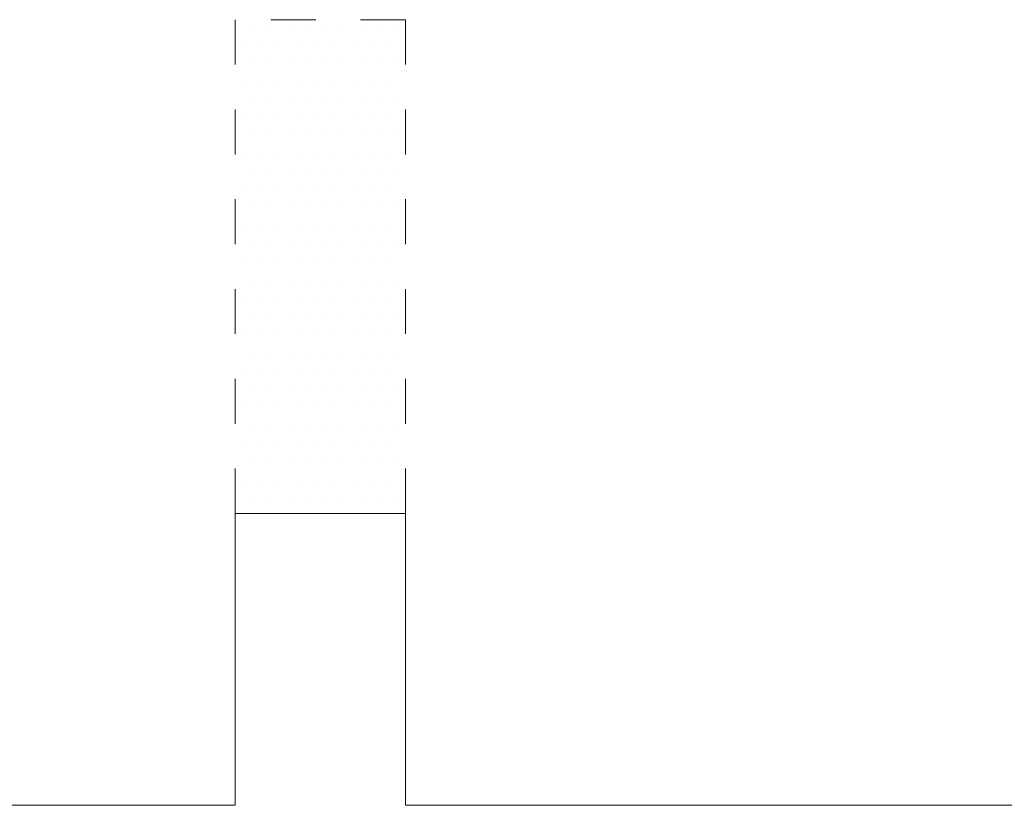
# Model space of a CAD drawing. Header units: millimetres. Extents: x -2274 to 12297, y -16157 to 26321.
# Tile 104 of 256: x -1210 to -991, y -3537 to -3362. Entities that reach past the tile are written whole.
import ezdxf

# ---------------------------------------------------------------- set-up
doc = ezdxf.new("R2010")
doc.units = ezdxf.units.MM
doc.linetypes.add('4002', pattern=[2, 1, -1])
doc.layers.add('-ŚCIANY NOŚNE', color=4, linetype='Continuous', lineweight=53)
doc.layers.add('DO USU', color=7, linetype='Continuous', true_color=0x969696)
doc.layers.add('ISTN. BUD', color=253, linetype='Continuous', true_color=0x828282)

msp = doc.modelspace()

# ---------------------------------------------------------------- linework, layer by layer
at = {"layer": '-ŚCIANY NOŚNE', "color": 253, "lineweight": 13}
for p, q in [((-1162, -3472), (-1162, -3537)), ((-1162, -3472), (-1124, -3472)), ((-1124, -3472), (-1124, -3537)), ((-1175, -3537), (-1252, -3537)), ((-1162, -3537), (-1252, -3537)), ((-1124, -3537), (-713.09, -3537))]:
    msp.add_line(p, q, dxfattribs=at)
at = {"layer": 'DO USU', "color": 253, "linetype": '4002', "lineweight": 13, "ltscale": 10}
for p, q in [((-1124, -3362), (-1162, -3362)), ((-1162, -3472), (-1162, -3362)), ((-1124, -3362), (-1124, -3472))]:
    msp.add_line(p, q, dxfattribs=at)
at = {"layer": 'ISTN. BUD', "color": 253, "linetype": 'Continuous', "lineweight": 13}
for p, q in [((-1158.17, -3363.43), (-1158.17, -3363.43)), ((-1154.12, -3363.43), (-1154.12, -3363.43)), ((-1150.07, -3363.43), (-1150.07, -3363.43)), ((-1146.02, -3363.43), (-1146.02, -3363.43)), ((-1141.97, -3363.43), (-1141.97, -3363.43)), ((-1137.93, -3363.43), (-1137.93, -3363.43)), ((-1133.88, -3363.43), (-1133.88, -3363.43)), ((-1129.83, -3363.43), (-1129.83, -3363.43)), ((-1125.78, -3363.43), (-1125.78, -3363.43)), ((-1160.19, -3367.48), (-1160.19, -3367.48)), ((-1156.14, -3367.48), (-1156.14, -3367.48)), ((-1152.09, -3367.48), (-1152.09, -3367.48)), ((-1148.05, -3367.48), (-1148.05, -3367.48)), ((-1144, -3367.48), (-1144, -3367.48)), ((-1139.95, -3367.48), (-1139.95, -3367.48)), ((-1135.9, -3367.48), (-1135.9, -3367.48)), ((-1131.85, -3367.48), (-1131.85, -3367.48)), ((-1127.81, -3367.48), (-1127.81, -3367.48)), ((-1158.17, -3371.52), (-1158.17, -3371.52)), ((-1154.12, -3371.52), (-1154.12, -3371.52)), ((-1150.07, -3371.52), (-1150.07, -3371.52)), ((-1146.02, -3371.52), (-1146.02, -3371.52)), ((-1141.97, -3371.52), (-1141.97, -3371.52)), ((-1137.93, -3371.52), (-1137.93, -3371.52)), ((-1133.88, -3371.52), (-1133.88, -3371.52)), ((-1129.83, -3371.52), (-1129.83, -3371.52)), ((-1125.78, -3371.52), (-1125.78, -3371.52)), ((-1160.19, -3375.57), (-1160.19, -3375.57)), ((-1156.14, -3375.57), (-1156.14, -3375.57)), ((-1152.09, -3375.57), (-1152.09, -3375.57)), ((-1148.05, -3375.57), (-1148.05, -3375.57)), ((-1144, -3375.57), (-1144, -3375.57)), ((-1139.95, -3375.57), (-1139.95, -3375.57)), ((-1135.9, -3375.57), (-1135.9, -3375.57)), ((-1131.85, -3375.57), (-1131.85, -3375.57)), ((-1127.81, -3375.57), (-1127.81, -3375.57)), ((-1158.17, -3379.62), (-1158.17, -3379.62)), ((-1154.12, -3379.62), (-1154.12, -3379.62)), ((-1150.07, -3379.62), (-1150.07, -3379.62)), ((-1146.02, -3379.62), (-1146.02, -3379.62)), ((-1141.97, -3379.62), (-1141.97, -3379.62)), ((-1137.93, -3379.62), (-1137.93, -3379.62)), ((-1133.88, -3379.62), (-1133.88, -3379.62)), ((-1129.83, -3379.62), (-1129.83, -3379.62)), ((-1125.78, -3379.62), (-1125.78, -3379.62)), ((-1160.19, -3383.67), (-1160.19, -3383.67)), ((-1156.14, -3383.67), (-1156.14, -3383.67)), ((-1152.09, -3383.67), (-1152.09, -3383.67)), ((-1148.05, -3383.67), (-1148.05, -3383.67)), ((-1144, -3383.67), (-1144, -3383.67)), ((-1139.95, -3383.67), (-1139.95, -3383.67)), ((-1135.9, -3383.67), (-1135.9, -3383.67)), ((-1131.85, -3383.67), (-1131.85, -3383.67)), ((-1127.81, -3383.67), (-1127.81, -3383.67)), ((-1158.17, -3387.72), (-1158.17, -3387.72)), ((-1154.12, -3387.72), (-1154.12, -3387.72)), ((-1150.07, -3387.72), (-1150.07, -3387.72)), ((-1146.02, -3387.72), (-1146.02, -3387.72)), ((-1141.97, -3387.72), (-1141.97, -3387.72)), ((-1137.93, -3387.72), (-1137.93, -3387.72)), ((-1133.88, -3387.72), (-1133.88, -3387.72)), ((-1129.83, -3387.72), (-1129.83, -3387.72)), ((-1125.78, -3387.72), (-1125.78, -3387.72)), ((-1160.19, -3391.76), (-1160.19, -3391.76)), ((-1156.14, -3391.76), (-1156.14, -3391.76)), ((-1152.09, -3391.76), (-1152.09, -3391.76)), ((-1148.05, -3391.76), (-1148.05, -3391.76)), ((-1144, -3391.76), (-1144, -3391.76)), ((-1139.95, -3391.76), (-1139.95, -3391.76)), ((-1135.9, -3391.76), (-1135.9, -3391.76)), ((-1131.85, -3391.76), (-1131.85, -3391.76)), ((-1127.81, -3391.76), (-1127.81, -3391.76)), ((-1158.17, -3395.81), (-1158.17, -3395.81)), ((-1154.12, -3395.81), (-1154.12, -3395.81)), ((-1150.07, -3395.81), (-1150.07, -3395.81)), ((-1146.02, -3395.81), (-1146.02, -3395.81)), ((-1141.97, -3395.81), (-1141.97, -3395.81)), ((-1137.93, -3395.81), (-1137.93, -3395.81)), ((-1133.88, -3395.81), (-1133.88, -3395.81)), ((-1129.83, -3395.81), (-1129.83, -3395.81)), ((-1125.78, -3395.81), (-1125.78, -3395.81)), ((-1160.19, -3399.86), (-1160.19, -3399.86)), ((-1156.14, -3399.86), (-1156.14, -3399.86)), ((-1152.09, -3399.86), (-1152.09, -3399.86)), ((-1148.05, -3399.86), (-1148.05, -3399.86)), ((-1144, -3399.86), (-1144, -3399.86)), ((-1139.95, -3399.86), (-1139.95, -3399.86)), ((-1135.9, -3399.86), (-1135.9, -3399.86)), ((-1131.85, -3399.86), (-1131.85, -3399.86)), ((-1127.81, -3399.86), (-1127.81, -3399.86)), ((-1158.17, -3403.91), (-1158.17, -3403.91)), ((-1154.12, -3403.91), (-1154.12, -3403.91)), ((-1150.07, -3403.91), (-1150.07, -3403.91)), ((-1146.02, -3403.91), (-1146.02, -3403.91)), ((-1141.97, -3403.91), (-1141.97, -3403.91)), ((-1137.93, -3403.91), (-1137.93, -3403.91)), ((-1133.88, -3403.91), (-1133.88, -3403.91)), ((-1129.83, -3403.91), (-1129.83, -3403.91)), ((-1125.78, -3403.91), (-1125.78, -3403.91)), ((-1160.19, -3407.96), (-1160.19, -3407.96)), ((-1156.14, -3407.96), (-1156.14, -3407.96)), ((-1152.09, -3407.96), (-1152.09, -3407.96)), ((-1148.05, -3407.96), (-1148.05, -3407.96)), ((-1144, -3407.96), (-1144, -3407.96)), ((-1139.95, -3407.96), (-1139.95, -3407.96)), ((-1135.9, -3407.96), (-1135.9, -3407.96)), ((-1131.85, -3407.96), (-1131.85, -3407.96)), ((-1127.81, -3407.96), (-1127.81, -3407.96)), ((-1158.17, -3412), (-1158.17, -3412)), ((-1154.12, -3412), (-1154.12, -3412)), ((-1150.07, -3412), (-1150.07, -3412)), ((-1146.02, -3412), (-1146.02, -3412)), ((-1141.97, -3412), (-1141.97, -3412)), ((-1137.93, -3412), (-1137.93, -3412)), ((-1133.88, -3412), (-1133.88, -3412)), ((-1129.83, -3412), (-1129.83, -3412)), ((-1125.78, -3412), (-1125.78, -3412)), ((-1160.19, -3416.05), (-1160.19, -3416.05)), ((-1156.14, -3416.05), (-1156.14, -3416.05)), ((-1152.09, -3416.05), (-1152.09, -3416.05)), ((-1148.05, -3416.05), (-1148.05, -3416.05)), ((-1144, -3416.05), (-1144, -3416.05)), ((-1139.95, -3416.05), (-1139.95, -3416.05)), ((-1135.9, -3416.05), (-1135.9, -3416.05)), ((-1131.85, -3416.05), (-1131.85, -3416.05)), ((-1127.81, -3416.05), (-1127.81, -3416.05)), ((-1158.17, -3420.1), (-1158.17, -3420.1)), ((-1154.12, -3420.1), (-1154.12, -3420.1)), ((-1150.07, -3420.1), (-1150.07, -3420.1)), ((-1146.02, -3420.1), (-1146.02, -3420.1)), ((-1141.97, -3420.1), (-1141.97, -3420.1)), ((-1137.93, -3420.1), (-1137.93, -3420.1)), ((-1133.88, -3420.1), (-1133.88, -3420.1)), ((-1129.83, -3420.1), (-1129.83, -3420.1)), ((-1125.78, -3420.1), (-1125.78, -3420.1)), ((-1160.19, -3424.15), (-1160.19, -3424.15)), ((-1156.14, -3424.15), (-1156.14, -3424.15)), ((-1152.09, -3424.15), (-1152.09, -3424.15)), ((-1148.05, -3424.15), (-1148.05, -3424.15)), ((-1144, -3424.15), (-1144, -3424.15)), ((-1139.95, -3424.15), (-1139.95, -3424.15)), ((-1135.9, -3424.15), (-1135.9, -3424.15)), ((-1131.85, -3424.15), (-1131.85, -3424.15)), ((-1127.81, -3424.15), (-1127.81, -3424.15)), ((-1158.17, -3428.2), (-1158.17, -3428.2)), ((-1154.12, -3428.2), (-1154.12, -3428.2)), ((-1150.07, -3428.2), (-1150.07, -3428.2)), ((-1146.02, -3428.2), (-1146.02, -3428.2)), ((-1141.97, -3428.2), (-1141.97, -3428.2)), ((-1137.93, -3428.2), (-1137.93, -3428.2)), ((-1133.88, -3428.2), (-1133.88, -3428.2)), ((-1129.83, -3428.2), (-1129.83, -3428.2)), ((-1125.78, -3428.2), (-1125.78, -3428.2)), ((-1160.19, -3432.25), (-1160.19, -3432.25)), ((-1156.14, -3432.25), (-1156.14, -3432.25)), ((-1152.09, -3432.25), (-1152.09, -3432.25)), ((-1148.05, -3432.25), (-1148.05, -3432.25)), ((-1144, -3432.25), (-1144, -3432.25)), ((-1139.95, -3432.25), (-1139.95, -3432.25)), ((-1135.9, -3432.25), (-1135.9, -3432.25)), ((-1131.85, -3432.25), (-1131.85, -3432.25)), ((-1127.81, -3432.25), (-1127.81, -3432.25)), ((-1158.17, -3436.29), (-1158.17, -3436.29)), ((-1154.12, -3436.29), (-1154.12, -3436.29)), ((-1150.07, -3436.29), (-1150.07, -3436.29)), ((-1146.02, -3436.29), (-1146.02, -3436.29)), ((-1141.97, -3436.29), (-1141.97, -3436.29)), ((-1137.93, -3436.29), (-1137.93, -3436.29)), ((-1133.88, -3436.29), (-1133.88, -3436.29)), ((-1129.83, -3436.29), (-1129.83, -3436.29)), ((-1125.78, -3436.29), (-1125.78, -3436.29)), ((-1160.19, -3440.34), (-1160.19, -3440.34)), ((-1156.14, -3440.34), (-1156.14, -3440.34)), ((-1152.09, -3440.34), (-1152.09, -3440.34)), ((-1148.05, -3440.34), (-1148.05, -3440.34)), ((-1144, -3440.34), (-1144, -3440.34)), ((-1139.95, -3440.34), (-1139.95, -3440.34)), ((-1135.9, -3440.34), (-1135.9, -3440.34)), ((-1131.85, -3440.34), (-1131.85, -3440.34)), ((-1127.81, -3440.34), (-1127.81, -3440.34)), ((-1158.17, -3444.39), (-1158.17, -3444.39)), ((-1154.12, -3444.39), (-1154.12, -3444.39)), ((-1150.07, -3444.39), (-1150.07, -3444.39)), ((-1146.02, -3444.39), (-1146.02, -3444.39)), ((-1141.97, -3444.39), (-1141.97, -3444.39)), ((-1137.93, -3444.39), (-1137.93, -3444.39)), ((-1133.88, -3444.39), (-1133.88, -3444.39)), ((-1129.83, -3444.39), (-1129.83, -3444.39)), ((-1125.78, -3444.39), (-1125.78, -3444.39)), ((-1160.19, -3448.44), (-1160.19, -3448.44)), ((-1156.14, -3448.44), (-1156.14, -3448.44)), ((-1152.09, -3448.44), (-1152.09, -3448.44)), ((-1148.05, -3448.44), (-1148.05, -3448.44)), ((-1144, -3448.44), (-1144, -3448.44)), ((-1139.95, -3448.44), (-1139.95, -3448.44)), ((-1135.9, -3448.44), (-1135.9, -3448.44)), ((-1131.85, -3448.44), (-1131.85, -3448.44)), ((-1127.81, -3448.44), (-1127.81, -3448.44)), ((-1158.17, -3452.49), (-1158.17, -3452.49)), ((-1154.12, -3452.49), (-1154.12, -3452.49)), ((-1150.07, -3452.49), (-1150.07, -3452.49)), ((-1146.02, -3452.49), (-1146.02, -3452.49)), ((-1141.97, -3452.49), (-1141.97, -3452.49)), ((-1137.93, -3452.49), (-1137.93, -3452.49)), ((-1133.88, -3452.49), (-1133.88, -3452.49)), ((-1129.83, -3452.49), (-1129.83, -3452.49)), ((-1125.78, -3452.49), (-1125.78, -3452.49)), ((-1160.19, -3456.53), (-1160.19, -3456.53)), ((-1156.14, -3456.53), (-1156.14, -3456.53)), ((-1152.09, -3456.53), (-1152.09, -3456.53)), ((-1148.05, -3456.53), (-1148.05, -3456.53)), ((-1144, -3456.53), (-1144, -3456.53)), ((-1139.95, -3456.53), (-1139.95, -3456.53)), ((-1135.9, -3456.53), (-1135.9, -3456.53)), ((-1131.85, -3456.53), (-1131.85, -3456.53)), ((-1127.81, -3456.53), (-1127.81, -3456.53)), ((-1158.17, -3460.58), (-1158.17, -3460.58)), ((-1154.12, -3460.58), (-1154.12, -3460.58)), ((-1150.07, -3460.58), (-1150.07, -3460.58)), ((-1146.02, -3460.58), (-1146.02, -3460.58)), ((-1141.97, -3460.58), (-1141.97, -3460.58)), ((-1137.93, -3460.58), (-1137.93, -3460.58)), ((-1133.88, -3460.58), (-1133.88, -3460.58)), ((-1129.83, -3460.58), (-1129.83, -3460.58)), ((-1125.78, -3460.58), (-1125.78, -3460.58)), ((-1160.19, -3464.63), (-1160.19, -3464.63)), ((-1156.14, -3464.63), (-1156.14, -3464.63)), ((-1152.09, -3464.63), (-1152.09, -3464.63)), ((-1148.05, -3464.63), (-1148.05, -3464.63)), ((-1144, -3464.63), (-1144, -3464.63)), ((-1139.95, -3464.63), (-1139.95, -3464.63)), ((-1135.9, -3464.63), (-1135.9, -3464.63)), ((-1131.85, -3464.63), (-1131.85, -3464.63)), ((-1127.81, -3464.63), (-1127.81, -3464.63)), ((-1158.17, -3468.68), (-1158.17, -3468.68)), ((-1154.12, -3468.68), (-1154.12, -3468.68)), ((-1150.07, -3468.68), (-1150.07, -3468.68)), ((-1146.02, -3468.68), (-1146.02, -3468.68)), ((-1141.97, -3468.68), (-1141.97, -3468.68)), ((-1137.93, -3468.68), (-1137.93, -3468.68)), ((-1133.88, -3468.68), (-1133.88, -3468.68)), ((-1129.83, -3468.68), (-1129.83, -3468.68)), ((-1125.78, -3468.68), (-1125.78, -3468.68))]:
    msp.add_line(p, q, dxfattribs=at)

doc.saveas('drawing.dxf')
